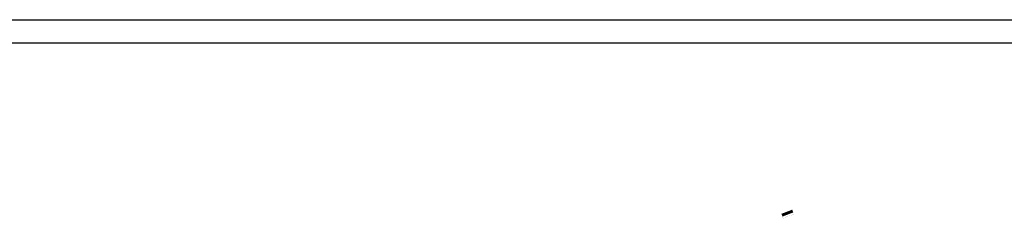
# Model space of a CAD drawing. Extents: x 4085 to 16701, y -65 to 10948.
# Tile 224 of 256: x 15092 to 15198, y 10913 to 10935. Entities that reach past the tile are written whole.
import ezdxf

# ---------------------------------------------------------------- set-up
doc = ezdxf.new("R2010")
doc.units = 0
doc.header["$MEASUREMENT"] = 0
doc.linetypes.add('CONTI', pattern=[0])
doc.layers.get('0').update_dxf_attribs({"color": 250, "linetype": 'CONTI'})
doc.layers.add('.', color=7, linetype='Continuous', lineweight=15)
doc.layers.add('Электрика', color=7, linetype='Continuous')

# ---------------------------------------------------------------- blocks, each defined once
blk = doc.blocks.new('151ГШ56Д')
at = {"layer": '.', "lineweight": 35}
h = blk.add_hatch(color=5, dxfattribs=at)
h.dxf.hatch_style = 1
h.paths.add_polyline_path([(409370.94, 4233276.37), (409370.63, 4233276.37), (409370.63, 4233275.13), (409370.94, 4233275.13)])
at = {"color": 250, "lineweight": 30, "const_width": 0.0064}
blk.add_lwpolyline([(409370.43, 4233275.13), (409370.43, 4233276.37), (409370.94, 4233276.37), (409370.94, 4233275.13)], close=True, dxfattribs=at)
at = {"layer": 'Электрика', "color": 250, "lineweight": 30, "const_width": 0.0064}
blk.add_lwpolyline([(409370.63, 4233275.13), (409370.63, 4233276.37)], dxfattribs=at)

msp = doc.modelspace()

# ---------------------------------------------------------------- linework, layer by layer
at = {"color": 5, "linetype": 'Continuous'}
for p, q in [((14775.92, 10934.74, -0.96), (15297.74, 10934.74, -0.96)), ((14785.92, 10932.24, -0.96), (15295.24, 10932.24, -0.96))]:
    msp.add_line(p, q, dxfattribs=at)

# ---------------------------------------------------------------- block references
at = {"color": 5, "lineweight": 35, "rotation": 111.0909766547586}
msp.add_blockref('151ГШ56Д', (4112175.85, 1152310.55), dxfattribs=at)

doc.saveas('drawing.dxf')
